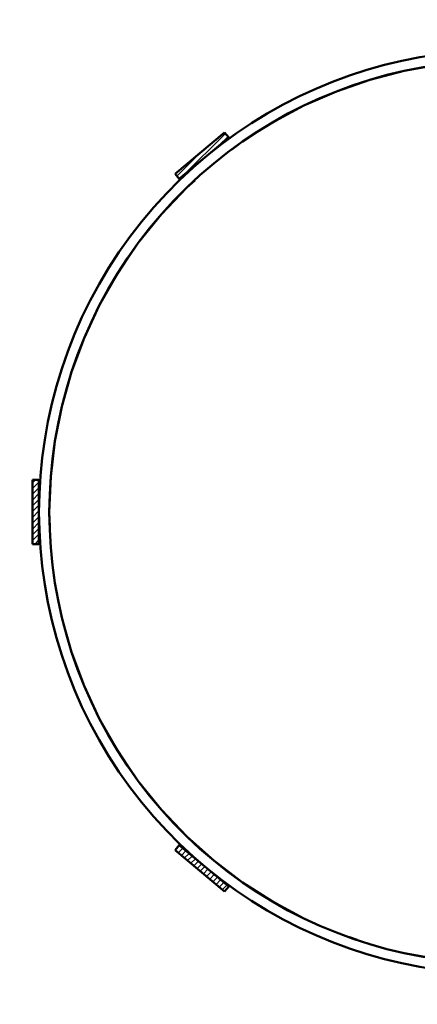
# Paper-space layout 'Layout1' of a CAD drawing. Extents: x -2 to 1033, y -36 to 596.
# Tile 9 of 126: x 25 to 31, y 216 to 231. Entities that reach past the tile are written whole.
import ezdxf

# ---------------------------------------------------------------- set-up
doc = ezdxf.new("R2010")
doc.units = 0
doc.linetypes.add('ACAD_ISO04W100', pattern=[30.5, 24, -3, 0.5, -3])
doc.layers.add('SS_SRAFY', color=8, linetype='CONTINUOUS', lineweight=18)
doc.layers.add('SS_ZEBRIK KOŠ', color=75, linetype='CONTINUOUS', lineweight=50)
pattern_1 = [(45, (45.44707, 77.78364), (-0.04490128, 0.04490128), [])]

psp = doc.layouts.get("Layout1")

# ---------------------------------------------------------------- hatches: boundary and pattern name
at = {"layer": 'SS_SRAFY'}
h = psp.add_hatch(dxfattribs=at)
h.set_pattern_fill('ANSI31', color=5, scale=0.02, style=0)
h.set_pattern_definition(pattern_1)
h.paths.add_polyline_path([(28.2277, 229.1899), (28.1635, 229.2665), (27.3974, 228.6237), (27.4617, 228.5471)], flags=0)
h = psp.add_hatch(dxfattribs=at)
h.set_pattern_fill('ANSI31', color=5, scale=0.02, style=0)
h.set_pattern_definition(pattern_1)
h.paths.add_polyline_path([(25.2871, 223.8836), (25.1871, 223.8836), (25.1871, 222.8836), (25.2871, 222.8836)], flags=0)
h = psp.add_hatch(dxfattribs=at)
h.set_pattern_fill('ANSI31', color=5, scale=0.02, style=0)
h.set_pattern_definition(pattern_1)
h.paths.add_polyline_path([(27.4617, 218.2202), (27.3974, 218.1435), (28.1635, 217.5008), (28.2277, 217.5774)], flags=0)

# ---------------------------------------------------------------- linework, layer by layer
at = {"layer": 'SS_ZEBRIK KOŠ', "color": 1, "linetype": 'Continuous', "ltscale": 0.25}
for p, q in [((28.1635, 229.2665), (27.3974, 228.6237)), ((28.2277, 229.1899), (28.1635, 229.2665)), ((27.4617, 228.5471), (28.2277, 229.1899)), ((27.3974, 228.6237), (27.4617, 228.5471)), ((25.2871, 223.8836), (25.1871, 223.8836)), ((25.1871, 223.8836), (25.1871, 222.8836)), ((25.2871, 222.8836), (25.2871, 223.8836)), ((25.1871, 222.8836), (25.2871, 222.8836)), ((27.4617, 218.2202), (27.3974, 218.1435)), ((28.2277, 217.5774), (27.4617, 218.2202)), ((27.3974, 218.1435), (28.1635, 217.5008)), ((28.1635, 217.5008), (28.2277, 217.5774))]:
    psp.add_line(p, q, dxfattribs=at)
at = {"layer": 'SS_ZEBRIK KOŠ', "color": 7, "linetype": 'ACAD_ISO04W100', "ltscale": 0.25}
for p, q in [((27.9476, 228.7459), (27.9476, 228.7459)), ((25.4471, 223.3836), (25.4471, 223.3836)), ((27.9476, 218.0213), (27.9476, 218.0213))]:
    psp.add_line(p, q, dxfattribs=at)
at = {"layer": 'SS_ZEBRIK KOŠ', "color": 2, "linetype": 'Continuous', "ltscale": 0.25, "extrusion": (0, 0, -1)}
psp.add_arc((-32.4471, 223.3836), 7, 250.29515, 109.70485, dxfattribs=at)
at = {"layer": 'SS_ZEBRIK KOŠ', "color": 2, "linetype": 'Continuous', "ltscale": 0.25}
psp.add_arc((32.4471, 223.3836), 7.16, 70.29515, 289.70485, dxfattribs=at)
at = {"layer": 'SS_ZEBRIK KOŠ', "color": 7, "linetype": 'ACAD_ISO04W100', "ltscale": 0.25}
psp.add_arc((32.4471, 223.3836), 7, 70.29515, 289.70485, dxfattribs=at)

doc.saveas('drawing.dxf')
